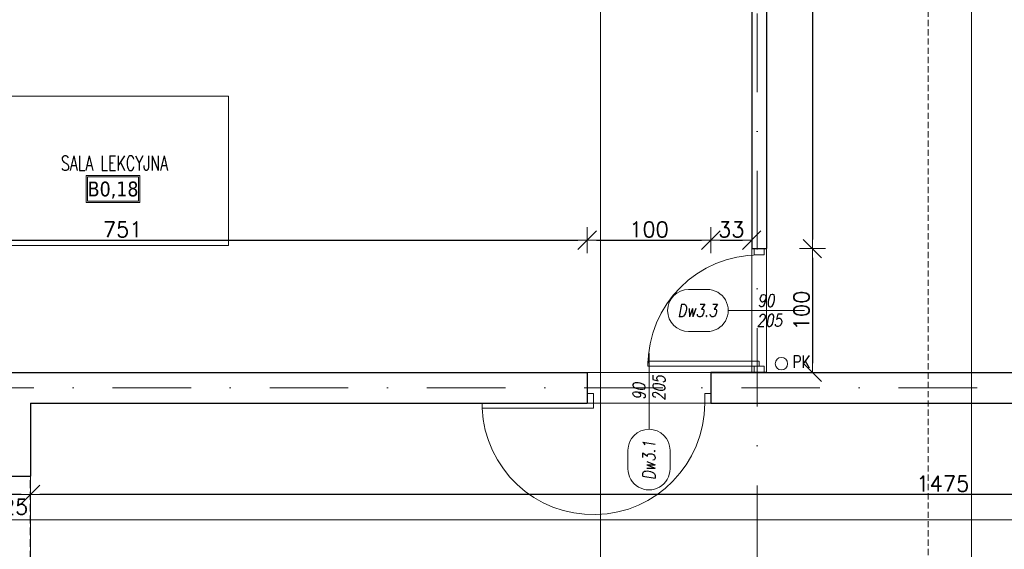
# Model space of a CAD drawing. Header units: millimetres. Extents: x 23192 to 177760, y -399809 to -79279.
# Tile 141 of 256: x 51996 to 52792, y -194770 to -194342. Entities that reach past the tile are written whole.
import ezdxf
from ezdxf.enums import TextEntityAlignment as Align

# ---------------------------------------------------------------- set-up
doc = ezdxf.new("R2010")
doc.units = ezdxf.units.MM
for name, pattern in [('CACHE', [9.525, 6.35, -3.175]), ('CARKOVANA', [7.5, 5, -2.5]), ('DASHDOT', [25.4, 12.7, -6.35, 0, -6.35])]:
    doc.linetypes.add(name, pattern=pattern)
doc.layers.get('0').update_dxf_attribs({"lineweight": 0})
for name, color, linetype, lineweight in [('!! 0_ Istn-sciany', 3, 'Continuous', 30), ('!! 0_ Istn-widok', 1, 'Continuous', 15), ('!! 0_Istn-armatura', 6, 'Continuous', 9), ('!! 0_Istn-drzwi', 1, 'Continuous', 13), ('!! 0_Opis_pom', 9, 'Continuous', 13), ('!! 0_Osie', 1, 'DASHDOT', 13), ('!! 2_drzwi opis', 151, 'Continuous', 9), ('!! wymiary osi', 250, 'Continuous', 9), ('0-osie-liniA', 14, 'DASHDOT', 5)]:
    doc.layers.add(name, color=color, linetype=linetype, lineweight=lineweight)
doc.layers.add('!! 0_ramki', color=66, linetype='Continuous', lineweight=9, plot=False)
doc.layers.add('Powierzchnia', color=140, linetype='Continuous', lineweight=5, plot=False)
doc.layers.add('!! 1_PROJ przerywana', color=3, linetype='CACHE')
doc.layers.add('!! 1_Wyburzenia', color=252, linetype='CARKOVANA', lineweight=13, true_color=0x696969)
doc.styles.add('50', font='ROMANS.shx', dxfattribs={"width": 0.8, "height": 10})
doc.styles.add('ARCHETYP', font='romans.shx', dxfattribs={"height": 15})
doc.styles.add('ARIAL', font='tahoma.ttf')
doc.styles.add('TXT', font='simplex.shx')
doc.dimstyles.new('DIM50', dxfattribs={"dimscale": 5, "dimtxt": 2.5, "dimasz": 1.5, "dimexe": 0, "dimexo": 0, "dimgap": 0.5, "dimtad": 1, "dimdec": 4, "dimrnd": 0.5, "dimdsep": 46, "dimtxsty": 'TXT', "dimblk1": 'TICK1', "dimblk2": 'TICK1', "dimsah": 1, "dimcen": 0, "dimse1": 1, "dimse2": 1, "dimclrd": 1, "dimclre": 7, "dimclrt": 9, "dimadec": 0, "dimazin": 0, "dimtfac": 1, "dimtdec": 4, "dimtmove": 2, "dimatfit": 3, "dimldrblk": 'TICK1', "dimfxl": 1, "dimtolj": 1, "dimarcsym": 0})

# ---------------------------------------------------------------- blocks, each defined once
blk = doc.blocks.new('BLOK OSI')
at = {"layer": '0-osie-liniA', "ltscale": 5}
for points in [[(52592.21142, -193637.0088), (52592.21142, -199860.81919)], [(48639.25763, -194702.0883), (55442.2848, -194702.0883)]]:
    blk.add_lwpolyline(points, dxfattribs=at)
blk = doc.blocks.new('1_ok-opis')
blk.add_line((0, 111.61), (0, 50))
for points in [[(-17, 128.61), (-17, 143.61)], [(17, 128.61), (17, 143.61)]]:
    blk.add_lwpolyline(points)
for centre, start, end in [((0, 143.61), 0, 180), ((0, 128.61), 180, 0)]:
    blk.add_arc(centre, 17, start, end)
at = {"style": 'ARCHETYP'}
for tag, height, rotation, p in [('NR', 12, 90, (0, 136.9)), ('NR', 12, 270, (0, 136.9)), ('SZEROKOŚĆ', 10, 90, (-8, 78.29)), ('WYSOKOŚĆ', 10, 270, (-8, 78.29)), ('SZEROKOŚĆ', 10, 270, (8, 78.29)), ('WYSOKOŚĆ', 10, 90, (8, 78.29))]:
    blk.add_attdef(tag, text='', height=height, rotation=rotation, dxfattribs=at).set_placement(p, align=Align.MIDDLE)
blk = doc.blocks.new('TICK1')
at = {"color": 0}
for p, q in [((0, -1.4), (0, 1.4)), ((0, 0), (-1, 0))]:
    blk.add_line(p, q, dxfattribs=at)
at = {"color": 2}
blk.add_line((-1, -1), (1, 1), dxfattribs=at)
blk = doc.blocks.new('*D2439')
at = {"layer": '!! wymiary osi', "color": 1, "lineweight": -2, "transparency": 16777216}
blk.add_line((52636.76, -193999.09), (52636.76, -194519.09), dxfattribs=at)
at = {"layer": 'DEFPOINTS', "color": 0, "transparency": 16777216}
for p in [(52599.71, -193991.59), (52599.71, -194526.59), (52636.76, -194526.59)]:
    blk.add_point(p, dxfattribs=at)
at = {"layer": '!! wymiary osi', "color": 1, "lineweight": -2, "transparency": 16777216, "xscale": 7.5, "yscale": 7.5, "zscale": 7.5}
for p, rotation in [((52636.76, -193991.59), 90), ((52636.76, -194526.59), 270)]:
    blk.add_blockref('TICK1', p, dxfattribs=dict(at, rotation=rotation))
at = {"layer": '!! wymiary osi', "color": 9, "transparency": 16777216, "insert": (52628.01, -194259.09), "char_height": 12.5, "attachment_point": 5, "rotation": 90, "style": 'TXT'}
blk.add_mtext('\\A1;535', dxfattribs=at)
blk = doc.blocks.new('*D2440')
at = {"layer": '!! wymiary osi', "color": 1, "lineweight": -2, "transparency": 16777216}
blk.add_line((52636.76, -194534.09), (52636.76, -194619.09), dxfattribs=at)
at = {"layer": 'DEFPOINTS', "color": 0, "transparency": 16777216}
for p in [(52599.71, -194526.59), (52601.01, -194626.59), (52636.76, -194626.59)]:
    blk.add_point(p, dxfattribs=at)
at = {"layer": '!! wymiary osi', "color": 1, "lineweight": -2, "transparency": 16777216, "xscale": 7.5, "yscale": 7.5, "zscale": 7.5}
for p, rotation in [((52636.76, -194526.59), 90), ((52636.76, -194626.59), 270)]:
    blk.add_blockref('TICK1', p, dxfattribs=dict(at, rotation=rotation))
at = {"layer": '!! wymiary osi', "color": 9, "transparency": 16777216, "insert": (52628.01, -194576.59), "char_height": 12.5, "attachment_point": 5, "rotation": 90, "style": 'TXT'}
blk.add_mtext('\\A1;100', dxfattribs=at)
blk = doc.blocks.new('*D2621')
at = {"layer": '!! wymiary osi', "color": 1, "lineweight": -2, "transparency": 16777216}
blk.add_line((51711.21, -194519.81), (52447.21, -194519.81), dxfattribs=at)
at = {"layer": 'DEFPOINTS', "color": 0, "transparency": 16777216}
for p in [(52454.71, -194519.81), (51703.71, -194576.55), (52454.71, -194594.55)]:
    blk.add_point(p, dxfattribs=at)
at = {"layer": '!! wymiary osi', "color": 1, "lineweight": -2, "transparency": 16777216, "xscale": 7.5, "yscale": 7.5, "zscale": 7.5, "rotation": 180}
blk.add_blockref('TICK1', (51703.71, -194519.81), dxfattribs=at)
at = {"layer": '!! wymiary osi', "color": 1, "lineweight": -2, "transparency": 16777216, "xscale": 7.5, "yscale": 7.5, "zscale": 7.5}
blk.add_blockref('TICK1', (52454.71, -194519.81), dxfattribs=at)
at = {"layer": '!! wymiary osi', "color": 9, "transparency": 16777216, "insert": (52079.21, -194511.06), "char_height": 12.5, "attachment_point": 5, "style": 'TXT'}
blk.add_mtext('\\A1;751', dxfattribs=at)
blk = doc.blocks.new('*D2622')
at = {"layer": '!! wymiary osi', "color": 1, "lineweight": -2, "transparency": 16777216}
blk.add_line((52462.21, -194519.81), (52547.21, -194519.81), dxfattribs=at)
at = {"layer": 'DEFPOINTS', "color": 0, "transparency": 16777216}
for p in [(52554.71, -194519.81), (52454.71, -194594.55), (52554.71, -194594.55)]:
    blk.add_point(p, dxfattribs=at)
at = {"layer": '!! wymiary osi', "color": 1, "lineweight": -2, "transparency": 16777216, "xscale": 7.5, "yscale": 7.5, "zscale": 7.5, "rotation": 180}
blk.add_blockref('TICK1', (52454.71, -194519.81), dxfattribs=at)
at = {"layer": '!! wymiary osi', "color": 1, "lineweight": -2, "transparency": 16777216, "xscale": 7.5, "yscale": 7.5, "zscale": 7.5}
blk.add_blockref('TICK1', (52554.71, -194519.81), dxfattribs=at)
at = {"layer": '!! wymiary osi', "color": 9, "transparency": 16777216, "insert": (52504.71, -194511.06), "char_height": 12.5, "attachment_point": 5, "style": 'TXT'}
blk.add_mtext('\\A1;100', dxfattribs=at)
blk = doc.blocks.new('*D2623')
at = {"layer": '!! wymiary osi', "color": 1, "lineweight": -2, "transparency": 16777216}
blk.add_line((52562.21, -194519.81), (52580.21, -194519.81), dxfattribs=at)
at = {"layer": 'DEFPOINTS', "color": 0, "transparency": 16777216}
for p in [(52587.71, -194519.81), (52554.71, -194594.55), (52587.71, -194594.55)]:
    blk.add_point(p, dxfattribs=at)
at = {"layer": '!! wymiary osi', "color": 1, "lineweight": -2, "transparency": 16777216, "xscale": 7.5, "yscale": 7.5, "zscale": 7.5, "rotation": 180}
blk.add_blockref('TICK1', (52554.71, -194519.81), dxfattribs=at)
at = {"layer": '!! wymiary osi', "color": 1, "lineweight": -2, "transparency": 16777216, "xscale": 7.5, "yscale": 7.5, "zscale": 7.5}
blk.add_blockref('TICK1', (52587.71, -194519.81), dxfattribs=at)
at = {"layer": '!! wymiary osi', "color": 9, "transparency": 16777216, "insert": (52571.21, -194511.06), "char_height": 12.5, "attachment_point": 5, "style": 'TXT'}
blk.add_mtext('\\A1;33', dxfattribs=at)
blk = doc.blocks.new('*D2625')
at = {"layer": '!! wymiary osi', "color": 1, "lineweight": -2, "transparency": 16777216}
blk.add_line((53472.21, -194725.3), (52012.21, -194725.3), dxfattribs=at)
at = {"layer": 'DEFPOINTS', "color": 0, "transparency": 16777216}
for p in [(52004.71, -194725.3), (52004.71, -194767.59), (53479.71, -194767.59)]:
    blk.add_point(p, dxfattribs=at)
at = {"layer": '!! wymiary osi', "color": 1, "lineweight": -2, "transparency": 16777216, "xscale": 7.5, "yscale": 7.5, "zscale": 7.5, "rotation": 180}
blk.add_blockref('TICK1', (52004.71, -194725.3), dxfattribs=at)
at = {"layer": '!! wymiary osi', "color": 1, "lineweight": -2, "transparency": 16777216, "xscale": 7.5, "yscale": 7.5, "zscale": 7.5}
blk.add_blockref('TICK1', (53479.71, -194725.3), dxfattribs=at)
at = {"layer": '!! wymiary osi', "color": 9, "transparency": 16777216, "insert": (52742.21, -194716.55), "char_height": 12.5, "attachment_point": 5, "style": 'TXT'}
blk.add_mtext('\\A1;1475', dxfattribs=at)
blk = doc.blocks.new('*D2626')
at = {"layer": '!! wymiary osi', "color": 1, "lineweight": -2, "transparency": 16777216}
blk.add_line((51997.21, -194725.3), (51987.21, -194725.3), dxfattribs=at)
at = {"layer": 'DEFPOINTS', "color": 0, "transparency": 16777216}
for p in [(51979.71, -194710.59), (51979.71, -194725.3), (52004.71, -194767.59)]:
    blk.add_point(p, dxfattribs=at)
at = {"layer": '!! wymiary osi', "color": 1, "lineweight": -2, "transparency": 16777216, "xscale": 7.5, "yscale": 7.5, "zscale": 7.5, "rotation": 180}
blk.add_blockref('TICK1', (51979.71, -194725.3), dxfattribs=at)
at = {"layer": '!! wymiary osi', "color": 1, "lineweight": -2, "transparency": 16777216, "xscale": 7.5, "yscale": 7.5, "zscale": 7.5}
blk.add_blockref('TICK1', (52004.71, -194725.3), dxfattribs=at)
at = {"layer": '!! wymiary osi', "color": 9, "transparency": 16777216, "insert": (51992.21, -194735.3), "char_height": 12.5, "attachment_point": 5, "style": 'TXT'}
blk.add_mtext('\\A1;25', dxfattribs=at)
blk = doc.blocks.new('oznaczenie przekroi')
at = {"layer": '!! 1_Wyburzenia'}
blk.add_lwpolyline([(88789.92, -193651.73), (88789.92, -199799.74)], dxfattribs=at)

msp = doc.modelspace()

# ---------------------------------------------------------------- linework, layer by layer
at = {"layer": '!! 0_ Istn-sciany'}
for points in [[(52587.71142, -193991.5883), (52587.71142, -194526.5883)], [(52599.71142, -193991.5883), (52599.71142, -194526.5883)], [(52587.71142, -194526.5883), (52599.71142, -194526.5883)], [(51773.71142, -194626.5883), (52454.71142, -194626.5883)], [(52454.71142, -194626.5883), (52454.71142, -194651.5883)], [(52554.71142, -194626.5883), (52587.71142, -194626.5883)], [(52599.71142, -194626.5883), (52554.71142, -194626.5883)], [(52554.71142, -194626.5883), (52809.71142, -194626.5883)], [(52554.71142, -194626.5883), (52554.71142, -194651.5883)], [(52004.71142, -194651.5883), (52454.71142, -194651.5883)], [(52004.71142, -194651.5883), (52004.71142, -194710.5883)], [(52554.71142, -194651.5883), (53364.71142, -194651.5883)], [(51979.71142, -194710.5883), (52004.71142, -194710.5883)]]:
    msp.add_lwpolyline(points, dxfattribs=at)
at = {"layer": '!! 0_ Istn-widok'}
msp.add_lwpolyline([(52587.71142, -194626.5883), (52599.71142, -194626.5883)], dxfattribs=at)
at = {"layer": '!! 0_Istn-armatura'}
msp.add_circle((52611.71142, -194619.5883), 5, dxfattribs=at)
at = {"layer": '!! 0_Istn-drzwi'}
for points in [[(52597.71142, -194531.5883), (52597.71142, -194526.5883), (52589.71142, -194526.5883), (52589.71142, -194531.5883)], [(52503.71142, -194617.5883), (52593.71142, -194617.5883), (52593.71142, -194621.5883), (52503.71142, -194621.5883)], [(52597.71142, -194621.5883), (52597.71142, -194626.5883), (52589.71142, -194626.5883), (52589.71142, -194621.5883)], [(52459.71142, -194643.5883), (52454.71142, -194643.5883), (52454.71142, -194651.5883), (52459.71142, -194651.5883)], [(52549.71142, -194643.5883), (52554.71142, -194643.5883), (52554.71142, -194651.5883), (52549.71142, -194651.5883)], [(52369.71142, -194655.5883), (52459.71142, -194655.5883), (52459.71142, -194651.5883), (52369.71142, -194651.5883)]]:
    msp.add_lwpolyline(points, close=True, dxfattribs=at)
for points in [[(52618.71142, -194576.5883), (52568.71142, -194576.5883)], [(52504.71142, -194622.5883), (52504.71142, -194672.5883)]]:
    msp.add_lwpolyline(points, dxfattribs=at)
for centre, start, end in [((52593.71142, -194621.5883), 90.00000004, 180.00000004), ((52459.71142, -194651.5883), 182.54731818, 359.99999996)]:
    msp.add_arc(centre, 90, start, end, dxfattribs=at)
at = {"layer": '!! 0_Opis_pom', "ltscale": 0.7}
for points in [[(52049.67815, -194489.28179), (52093.19815, -194489.28179), (52093.19815, -194467.52179), (52049.67815, -194467.52179)], [(52050.76615, -194488.19379), (52092.11015, -194488.19379), (52092.11015, -194468.60979), (52050.76615, -194468.60979)]]:
    msp.add_lwpolyline(points, close=True, dxfattribs=at)
at = {"layer": '!! 0_ramki'}
for points in [[(48565.42916, -193282.57641), (52765.42916, -193282.57641), (52765.42916, -196252.57641), (48565.42916, -196252.57641)], [(52465.42916, -193282.57641), (56665.42916, -193282.57641), (56665.42916, -196252.57641), (52465.42916, -196252.57641)], [(51949.35762, -194403.39652), (52164.66753, -194403.39652), (52164.66753, -194524.13879), (51949.35762, -194524.13879)], [(51280.42916, -198945.67237), (51280.42916, -194745.67237), (54250.42916, -194745.67237), (54250.42916, -198945.67237)]]:
    msp.add_lwpolyline(points, close=True, dxfattribs=at)
at = {"layer": '!! 1_PROJ przerywana'}
msp.add_lwpolyline([(52004.71142, -194910.5883), (52004.71142, -194710.5883)], dxfattribs=at)
at = {"layer": 'Powierzchnia'}
for points in [[(51716.71142, -193991.5883), (52587.71142, -193991.5883), (52587.71142, -194626.5883), (51773.71142, -194626.5883), (51773.71142, -194608.5883), (51716.71142, -194608.5883)], [(52599.71142, -193991.5883), (52879.71142, -193991.5883), (52879.71142, -194608.5883), (52809.71142, -194608.5883), (52809.71142, -194626.5883), (52599.71142, -194626.5883)], [(52004.71142, -194926.5883), (54379.71142, -194926.5883), (54379.71142, -194767.5883), (53479.71142, -194767.5883), (53479.71142, -194651.5883), (52004.71142, -194651.5883)]]:
    msp.add_lwpolyline(points, close=True, dxfattribs=at)

# ---------------------------------------------------------------- block references
at = {"layer": '!! 0_Osie'}
msp.add_blockref('BLOK OSI', (0, 63), dxfattribs=at)
at = {"layer": '!! 1_Wyburzenia'}
msp.add_blockref('oznaczenie przekroi', (-36059.54271, 0), dxfattribs=at)
at = {"layer": '!! 2_drzwi opis'}
ref = msp.add_blockref('1_ok-opis', (52680.32267, -194576.5883), dxfattribs=dict(at, rotation=90.00000361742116))
ref.add_attrib('WYSOKOŚĆ', '90 ', dxfattribs={"layer": '0', "height": 10, "rotation": 0.00000362, "style": '50', "oblique": 10, "width": 0.8}).set_placement((52602.03182, -194568.5883), align=Align.MIDDLE)
ref.add_attrib('SZEROKOŚĆ', '205', dxfattribs={"layer": '0', "height": 10, "rotation": 0.00000362, "style": '50', "oblique": 10, "width": 0.8}).set_placement((52602.03182, -194584.5883), align=Align.MIDDLE)
ref.add_attrib('NR', 'Dw3.3', dxfattribs={"layer": '0', "height": 10, "rotation": 0.00000362, "style": '50', "oblique": 10, "width": 0.8}).set_placement((52543.69022, -194576.5883), align=Align.MIDDLE)
ref = msp.add_blockref('1_ok-opis', (52504.71142, -194560.97706), dxfattribs=dict(at, rotation=180.0000036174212))
ref.add_attrib('WYSOKOŚĆ', '90 ', dxfattribs={"layer": '0', "height": 10, "rotation": 90.00000362, "style": '50', "oblique": 10, "width": 0.8}).set_placement((52496.71142, -194639.26791), align=Align.MIDDLE)
ref.add_attrib('SZEROKOŚĆ', '205', dxfattribs={"layer": '0', "height": 10, "rotation": 90.00000362, "style": '50', "oblique": 10, "width": 0.8}).set_placement((52512.71142, -194639.26791), align=Align.MIDDLE)
ref.add_attrib('NR', 'Dw3.1', dxfattribs={"layer": '0', "height": 10, "rotation": 90.00000362, "style": '50', "oblique": 10, "width": 0.8}).set_placement((52504.71143, -194697.60951), align=Align.MIDDLE)

# ---------------------------------------------------------------- texts
at = {"layer": '!! 0_Istn-armatura', "style": 'ARCHETYP', "width": 0.8}
msp.add_text('PK', height=10, rotation=0.00000004, dxfattribs=at).set_placement((52620.77118, -194623.05))
at = {"layer": '!! 0_Opis_pom', "ltscale": 0.7, "style": 'TXT', "width": 0.7}
msp.add_text('SALA LEKCYJNA', height=12, dxfattribs=at).set_placement((52072.55329, -194463.47548), align=Align.CENTER)
at = {"layer": '!! 0_Opis_pom', "ltscale": 0.7, "style": 'ARIAL'}
msp.add_attdef('B0,18', text='', height=11.968, dxfattribs=at).set_placement((52071.43815, -194478.40179), align=Align.MIDDLE_CENTER)

# ---------------------------------------------------------------- dimensions: what is measured, and where the dimension line sits
at = {"layer": '!! wymiary osi'}
for base, p1, p2, picture, middle in [((52636.75858, -194526.5883), (52599.71142, -193991.5883), (52599.71142, -194526.5883), '*D2439', (52628.00858, -194259.0883)), ((52636.75858, -194626.5883), (52599.71142, -194526.5883), (52601.00575, -194626.5883), '*D2440', (52628.00858, -194576.5883))]:
    dim = msp.add_linear_dim(base=base, p1=p1, p2=p2, angle=90, dimstyle='DIM50', dxfattribs=at)
    dim.commit()
    dim.dimension.update_dxf_attribs({"geometry": picture, "text_midpoint": middle})
for base, p1, p2, picture, middle in [((52454.71142, -194519.8065), (51703.71142, -194576.5469), (52454.71142, -194594.5469), '*D2621', (52079.21142, -194511.0565)), ((52554.71142, -194519.8065), (52454.71142, -194594.5469), (52554.71142, -194594.5469), '*D2622', (52504.71142, -194511.0565)), ((52587.71142, -194519.8065), (52554.71142, -194594.5469), (52587.71142, -194594.5469), '*D2623', (52571.21142, -194511.0565)), ((52004.71142, -194725.30054), (53479.71142, -194767.5883), (52004.71142, -194767.5883), '*D2625', (52742.21142, -194716.55054)), ((51979.71142, -194725.30054), (52004.71142, -194767.5883), (51979.71142, -194710.5883), '*D2626', (51992.21142, -194735.30054))]:
    dim = msp.add_linear_dim(base=base, p1=p1, p2=p2, dimstyle='DIM50', dxfattribs=at)
    dim.commit()
    dim.dimension.update_dxf_attribs({"geometry": picture, "text_midpoint": middle})

doc.saveas('drawing.dxf')
